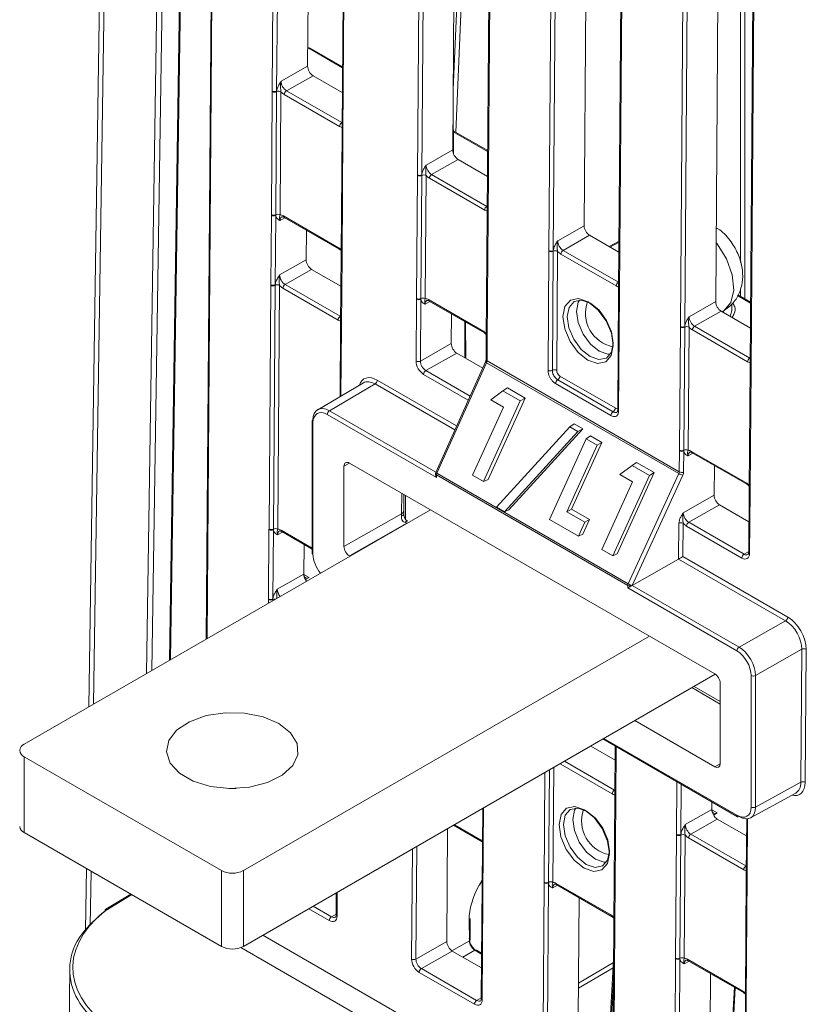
# Model space of a CAD drawing. Header units: millimetres. Extents: x 0 to 2100, y 0 to 1485.
# Tile 85 of 123: x 1283 to 1346, y 978 to 1057. Entities that reach past the tile are written whole.
import ezdxf

# ---------------------------------------------------------------- set-up
doc = ezdxf.new("R2010")
doc.units = ezdxf.units.MM
doc.header["$LTSCALE"] = 5

msp = doc.modelspace()

# ---------------------------------------------------------------- linework, layer by layer
at = {"color": 7, "linetype": 'Continuous', "lineweight": 15}
for p, q in [((1291.558, 1204.034), (1288.502, 1001.811)), ((1296.282, 1090.729), (1294.995, 1005.559)), ((1298.579, 1089.403), (1297.961, 1007.272)), ((1318.154, 1086.321), (1317.857, 1046.767)), ((1306.381, 1084.898), (1306.145, 1053.528)), ((1320.959, 1084.835), (1320.634, 1041.573)), ((1321.033, 1084.733), (1320.707, 1041.471)), ((1309.185, 1083.28), (1308.923, 1048.334)), ((1325.614, 1038.638), (1325.939, 1081.901)), ((1326.291, 1081.898), (1325.966, 1038.636)), ((1328.765, 1080.703), (1328.463, 1040.644)), ((1331.566, 1078.712), (1331.241, 1035.45)), ((1331.639, 1078.61), (1331.314, 1035.348)), ((1336.22, 1032.515), (1336.546, 1075.778)), ((1336.898, 1075.775), (1336.572, 1032.512)), ((1339.371, 1074.58), (1339.07, 1034.521)), ((1342.173, 1072.589), (1341.847, 1029.327)), ((1342.246, 1072.487), (1341.92, 1029.225)), ((1308.961, 1053.482), (1306.362, 1054.983)), ((1304.004, 1052.313), (1306.145, 1053.528)), ((1306.583, 1052.76), (1304.442, 1051.545)), ((1306.583, 1052.76), (1308.946, 1051.396)), ((1303.221, 1041.533), (1303.295, 1051.473)), ((1303.295, 1051.473), (1303.296, 1051.522)), ((1303.646, 1051.47), (1303.572, 1041.53)), ((1303.648, 1051.519), (1303.646, 1051.47)), ((1303.997, 1051.467), (1303.923, 1041.526)), ((1308.722, 1048.668), (1304.265, 1051.241)), ((1304.442, 1051.545), (1308.898, 1048.972)), ((1317.912, 1046.48), (1317.883, 1050.349)), ((1308.922, 1048.285), (1308.847, 1038.344)), ((1308.995, 1048.182), (1308.921, 1038.242)), ((1308.922, 1048.333), (1308.922, 1048.284)), ((1308.996, 1048.232), (1308.995, 1048.182)), ((1320.673, 1046.721), (1317.899, 1048.323)), ((1315.715, 1045.552), (1317.857, 1046.767)), ((1318.295, 1045.999), (1316.153, 1044.784)), ((1318.295, 1045.999), (1320.657, 1044.635)), ((1314.932, 1034.772), (1315.007, 1044.712)), ((1315.007, 1044.712), (1315.007, 1044.761)), ((1315.358, 1044.709), (1315.283, 1034.769)), ((1315.359, 1044.759), (1315.358, 1044.709)), ((1315.709, 1044.706), (1315.634, 1034.765)), ((1320.433, 1041.907), (1315.976, 1044.48)), ((1316.153, 1044.784), (1320.61, 1042.212)), ((1303.178, 1035.889), (1303.22, 1041.484)), ((1303.22, 1041.484), (1303.221, 1041.533)), ((1303.572, 1041.481), (1303.53, 1035.886)), ((1303.572, 1041.53), (1303.572, 1041.481)), ((1304.191, 1041.442), (1308.648, 1038.87)), ((1304.243, 1041.326), (1308.7, 1038.754)), ((1320.634, 1041.524), (1320.559, 1031.584)), ((1320.707, 1041.422), (1320.632, 1031.481)), ((1320.634, 1041.573), (1320.634, 1041.524)), ((1320.707, 1041.471), (1320.707, 1041.422)), ((1326.322, 1039.429), (1328.463, 1040.644)), ((1306.045, 1040.286), (1306.027, 1037.894)), ((1328.901, 1039.876), (1326.76, 1038.661)), ((1328.901, 1039.876), (1331.264, 1038.512)), ((1331.27, 1039.41), (1330.468, 1038.971)), ((1308.7, 1038.754), (1308.85, 1038.637)), ((1308.847, 1038.295), (1308.805, 1032.701)), ((1308.847, 1038.344), (1308.847, 1038.295)), ((1308.92, 1038.193), (1308.878, 1032.598)), ((1308.921, 1038.242), (1308.92, 1038.193)), ((1325.541, 1028.981), (1325.613, 1038.589)), ((1325.613, 1038.589), (1325.614, 1038.638)), ((1325.964, 1038.586), (1325.892, 1028.978)), ((1325.966, 1038.636), (1325.964, 1038.586)), ((1326.315, 1038.583), (1326.243, 1028.974)), ((1331.04, 1035.784), (1326.583, 1038.357)), ((1326.76, 1038.661), (1331.216, 1036.089)), ((1303.886, 1036.68), (1306.027, 1037.894)), ((1306.466, 1037.127), (1304.324, 1035.912)), ((1306.466, 1037.127), (1308.828, 1035.763)), ((1303.03, 1016.162), (1303.178, 1035.84)), ((1303.178, 1035.84), (1303.178, 1035.889)), ((1303.529, 1035.837), (1303.381, 1016.159)), ((1303.53, 1035.886), (1303.529, 1035.837)), ((1303.88, 1035.833), (1303.732, 1016.156)), ((1304.324, 1035.912), (1308.781, 1033.339)), ((1308.604, 1033.035), (1304.147, 1035.608)), ((1331.24, 1035.401), (1331.168, 1025.792)), ((1331.313, 1035.299), (1331.241, 1025.69)), ((1331.314, 1035.348), (1331.313, 1035.299)), ((1341.886, 1034.475), (1340.862, 1035.066)), ((1314.894, 1029.722), (1314.932, 1034.723)), ((1314.932, 1034.723), (1314.932, 1034.772)), ((1315.284, 1034.72), (1315.246, 1029.719)), ((1315.283, 1034.769), (1315.284, 1034.72)), ((1315.903, 1034.682), (1320.359, 1032.109)), ((1315.955, 1034.565), (1320.411, 1031.993)), ((1336.928, 1033.306), (1339.07, 1034.521)), ((1317.757, 1033.525), (1317.739, 1031.134)), ((1339.508, 1033.753), (1337.366, 1032.538)), ((1339.508, 1033.753), (1341.87, 1032.389)), ((1308.804, 1032.651), (1308.761, 1026.858)), ((1308.805, 1032.7), (1308.804, 1032.651)), ((1308.878, 1032.598), (1308.878, 1032.549)), ((1318.916, 1029.939), (1318.894, 1032.868)), ((1320.411, 1031.993), (1320.561, 1031.876)), ((1336.145, 1022.526), (1336.22, 1032.466)), ((1336.22, 1032.466), (1336.22, 1032.515)), ((1336.571, 1032.463), (1336.496, 1022.523)), ((1336.572, 1032.512), (1336.571, 1032.463)), ((1336.922, 1032.46), (1336.847, 1022.519)), ((1341.646, 1029.661), (1337.19, 1032.234)), ((1337.366, 1032.538), (1341.823, 1029.965)), ((1315.246, 1029.719), (1317.739, 1031.134)), ((1320.558, 1031.534), (1320.546, 1029.832)), ((1320.559, 1031.583), (1320.558, 1031.534)), ((1320.632, 1031.432), (1320.619, 1029.73)), ((1320.632, 1031.481), (1320.632, 1031.432)), ((1318.177, 1030.366), (1315.684, 1028.952)), ((1318.177, 1030.366), (1320.274, 1029.155)), ((1320.503, 1029.661), (1316.481, 1020.732)), ((1320.587, 1029.594), (1316.565, 1020.665)), ((1336.099, 1020.639), (1320.587, 1029.594)), ((1320.619, 1029.73), (1336.132, 1020.775)), ((1341.847, 1029.278), (1341.772, 1019.337)), ((1341.92, 1029.175), (1341.845, 1019.235)), ((1341.847, 1029.326), (1341.847, 1029.277)), ((1341.92, 1029.225), (1341.92, 1029.175)), ((1310.645, 1027.965), (1306.961, 1025.8)), ((1311.59, 1027.876), (1307.903, 1025.711)), ((1330.617, 1025.33), (1326.154, 1027.906)), ((1326.33, 1028.21), (1330.793, 1025.634)), ((1326.506, 1028.514), (1330.969, 1025.938)), ((1320.915, 1026.588), (1321.908, 1027.322)), ((1321.908, 1027.322), (1322.267, 1027.562)), ((1321.908, 1027.322), (1323.308, 1026.514)), ((1322.267, 1027.562), (1323.694, 1026.738)), ((1323.308, 1026.514), (1320.347, 1020.011)), ((1323.694, 1026.738), (1320.707, 1020.176)), ((1321.951, 1025.99), (1320.915, 1026.588)), ((1323.308, 1026.514), (1323.694, 1026.738)), ((1316.532, 1020.321), (1307.726, 1025.404)), ((1319.461, 1020.522), (1321.951, 1025.99)), ((1306.504, 1024.843), (1306.503, 1014.231)), ((1306.577, 1024.741), (1306.576, 1014.129)), ((1327.3, 1024.422), (1327.655, 1024.663)), ((1327.655, 1024.663), (1328.355, 1024.259)), ((1321.376, 1017.929), (1327.3, 1024.422)), ((1327.959, 1024.042), (1322.035, 1017.549)), ((1328.355, 1024.259), (1322.387, 1017.718)), ((1327.3, 1024.422), (1327.959, 1024.042)), ((1327.959, 1024.042), (1328.355, 1024.259)), ((1325.661, 1016.943), (1328.622, 1023.446)), ((1329.895, 1023.158), (1327.443, 1017.774)), ((1328.622, 1023.446), (1328.971, 1023.691)), ((1328.622, 1023.446), (1329.509, 1022.935)), ((1328.971, 1023.691), (1329.895, 1023.158)), ((1329.509, 1022.935), (1329.895, 1023.158)), ((1329.509, 1022.935), (1327.057, 1017.551)), ((1336.132, 1020.775), (1336.145, 1022.477)), ((1336.145, 1022.477), (1336.145, 1022.526)), ((1336.497, 1022.474), (1336.484, 1020.772)), ((1336.496, 1022.523), (1336.497, 1022.474)), ((1337.116, 1022.435), (1341.572, 1019.863)), ((1337.168, 1022.319), (1341.624, 1019.747)), ((1338.989, 1004.474), (1309.518, 1021.487)), ((1332.33, 1021.306), (1332.689, 1021.545)), ((1332.689, 1021.545), (1334.116, 1020.721)), ((1309.076, 1021.232), (1309.076, 1014.758)), ((1316.459, 1020.63), (1316.459, 1020.567)), ((1316.565, 1020.665), (1332.007, 1011.75)), ((1334.116, 1020.721), (1331.128, 1014.16)), ((1331.337, 1020.572), (1332.33, 1021.306)), ((1332.007, 1011.75), (1336.099, 1020.639)), ((1332.33, 1021.306), (1333.73, 1020.498)), ((1333.73, 1020.498), (1334.116, 1020.721)), ((1338.97, 1021.279), (1338.952, 1018.887)), ((1316.532, 1020.528), (1316.532, 1020.321)), ((1331.974, 1011.613), (1316.532, 1020.528)), ((1320.347, 1020.011), (1319.461, 1020.522)), ((1320.347, 1020.011), (1320.707, 1020.176)), ((1329.883, 1014.506), (1332.372, 1019.974)), ((1333.73, 1020.498), (1330.769, 1013.994)), ((1332.372, 1019.974), (1331.337, 1020.572)), ((1336.418, 1020.501), (1332.326, 1011.612)), ((1341.624, 1019.747), (1341.774, 1019.63)), ((1341.772, 1019.288), (1341.734, 1014.287)), ((1341.772, 1019.337), (1341.772, 1019.288)), ((1341.845, 1019.186), (1341.807, 1014.185)), ((1341.845, 1019.235), (1341.845, 1019.186)), ((1313.913, 1018.95), (1313.904, 1017.647)), ((1336.459, 1017.473), (1338.952, 1018.887)), ((1283.281, 998.797), (1316.052, 1017.715)), ((1322.035, 1017.549), (1321.376, 1017.929)), ((1322.035, 1017.549), (1322.387, 1017.718)), ((1327.057, 1017.551), (1327.443, 1017.774)), ((1327.057, 1017.551), (1328.508, 1016.713)), ((1327.443, 1017.774), (1328.894, 1016.937)), ((1339.39, 1018.12), (1336.897, 1016.706)), ((1339.39, 1018.12), (1341.753, 1016.756)), ((1309.076, 1014.758), (1313.724, 1017.394)), ((1327.999, 1015.593), (1325.661, 1016.943)), ((1328.508, 1016.713), (1327.999, 1015.593)), ((1328.894, 1016.937), (1328.358, 1015.759)), ((1328.508, 1016.713), (1328.894, 1016.937)), ((1336.897, 1016.706), (1341.36, 1014.129)), ((1302.987, 1010.519), (1303.029, 1016.113)), ((1303.029, 1016.113), (1303.03, 1016.162)), ((1303.381, 1016.111), (1303.339, 1010.516)), ((1303.381, 1016.159), (1303.381, 1016.111)), ((1304.052, 1015.956), (1306.503, 1014.541)), ((1314.162, 1016.626), (1309.517, 1013.992)), ((1336.079, 1013.739), (1336.101, 1016.63)), ((1336.453, 1016.627), (1336.433, 1013.941)), ((1341.183, 1013.825), (1336.721, 1016.401)), ((1327.999, 1015.593), (1328.358, 1015.759)), ((1305.855, 1014.915), (1305.837, 1012.524)), ((1330.769, 1013.994), (1329.883, 1014.506)), ((1309.517, 1013.992), (1309.56, 1013.968)), ((1330.769, 1013.994), (1331.128, 1014.16)), ((1332.328, 1011.611), (1336.079, 1013.739)), ((1344.708, 1008.757), (1336.079, 1013.739)), ((1336.433, 1013.941), (1344.885, 1009.062)), ((1303.695, 1011.309), (1305.837, 1012.524)), ((1306.275, 1012.253), (1305.965, 1012.084)), ((1331.974, 1011.406), (1331.974, 1011.613)), ((1340.78, 1006.323), (1331.974, 1011.406)), ((1332.326, 1011.612), (1332.326, 1011.61)), ((1332.328, 1011.611), (1340.957, 1006.629)), ((1302.987, 1010.469), (1302.987, 1010.519)), ((1303.339, 1010.516), (1303.338, 1010.466)), ((1340.957, 1006.629), (1344.708, 1008.757)), ((1333.729, 1007.51), (1300.959, 988.592)), ((1346.022, 1006.455), (1342.281, 1004.332)), ((1345.942, 995.721), (1346.022, 1006.455)), ((1346.374, 1006.452), (1346.294, 995.718)), ((1339.031, 1004.447), (1300.959, 982.468)), ((1341.93, 993.719), (1341.929, 1004.333)), ((1342.281, 1004.332), (1342.282, 993.718)), ((1337.321, 1003.46), (1339.431, 1002.242)), ((1339.431, 997.234), (1339.431, 1003.709)), ((1332.542, 1000.7), (1338.989, 996.979)), ((1329.966, 999.214), (1340.833, 992.941)), ((1330.955, 997.509), (1328.984, 998.647)), ((1330.964, 998.638), (1330.932, 994.446)), ((1283.281, 997.777), (1299.191, 988.592)), ((1283.281, 997.777), (1283.281, 991.653)), ((1300.373, 995.225), (1299.778, 995.225)), ((1342.282, 993.718), (1345.942, 995.721)), ((1330.932, 994.397), (1330.857, 984.457)), ((1330.932, 994.446), (1330.932, 994.397)), ((1341.88, 992.851), (1345.534, 994.851)), ((1320.273, 993.618), (1320.25, 990.58)), ((1331.005, 994.295), (1330.93, 984.355)), ((1331.005, 994.344), (1331.005, 994.295)), ((1338.766, 994.134), (1338.761, 993.517)), ((1336.62, 992.302), (1338.761, 993.517)), ((1339.199, 993.246), (1338.89, 993.077)), ((1317.911, 992.254), (1320.102, 990.989)), ((1339.199, 992.749), (1337.058, 991.535)), ((1341.562, 991.386), (1339.199, 992.749)), ((1341.572, 992.771), (1341.539, 988.323)), ((1283.281, 991.653), (1299.191, 982.468)), ((1317.444, 991.985), (1317.376, 982.862)), ((1335.837, 981.522), (1335.912, 991.462)), ((1335.912, 991.462), (1335.912, 991.512)), ((1336.262, 991.459), (1336.188, 981.519)), ((1336.264, 991.509), (1336.262, 991.459)), ((1336.613, 991.456), (1336.539, 981.516)), ((1341.338, 988.657), (1336.881, 991.23)), ((1337.058, 991.535), (1341.514, 988.962)), ((1320.102, 990.989), (1320.252, 990.873)), ((1320.25, 990.531), (1320.158, 978.262)), ((1320.323, 990.429), (1320.231, 978.16)), ((1320.25, 990.58), (1320.25, 990.531)), ((1320.323, 990.478), (1320.323, 990.429)), ((1288.304, 988.753), (1288.229, 983.776)), ((1299.191, 982.468), (1299.191, 988.592)), ((1300.959, 988.592), (1300.959, 982.468)), ((1341.538, 988.274), (1341.463, 978.334)), ((1341.611, 988.172), (1341.537, 978.232)), ((1341.539, 988.323), (1341.538, 988.274)), ((1341.612, 988.221), (1341.611, 988.172)), ((1320.025, 987.389), (1320.229, 987.75)), ((1325.137, 975.327), (1325.23, 987.596)), ((1325.23, 987.596), (1325.23, 987.645)), ((1325.582, 987.593), (1325.489, 975.325)), ((1325.581, 987.642), (1325.582, 987.593)), ((1326.201, 987.555), (1330.657, 984.982)), ((1326.253, 987.439), (1330.709, 984.866)), ((1291.878, 986.69), (1289.858, 985.463)), ((1308.459, 986.798), (1308.446, 985.023)), ((1328.055, 986.398), (1327.982, 976.739)), ((1330.709, 984.866), (1330.859, 984.75)), ((1319.194, 982.917), (1319.181, 984.62)), ((1319.266, 983.02), (1319.253, 984.723)), ((1330.856, 984.408), (1330.764, 972.139)), ((1330.93, 984.306), (1330.837, 972.037)), ((1330.857, 984.457), (1330.856, 984.408)), ((1330.93, 984.355), (1330.93, 984.306)), ((1314.883, 981.448), (1317.376, 982.862)), ((1317.814, 982.094), (1315.321, 980.68)), ((1317.814, 982.094), (1320.176, 980.731)), ((1320.185, 981.924), (1319.765, 982.166)), ((1330.833, 981.32), (1330.517, 975.959)), ((1335.744, 969.204), (1335.836, 981.473)), ((1335.836, 981.473), (1335.837, 981.522)), ((1336.188, 981.47), (1336.096, 969.202)), ((1336.188, 981.519), (1336.188, 981.47)), ((1336.807, 981.432), (1341.264, 978.859)), ((1336.859, 981.316), (1341.316, 978.743)), ((1286.949, 980.6), (1286.824, 968.943)), ((1319.607, 977.8), (1315.144, 980.376)), ((1315.321, 980.68), (1319.783, 978.104)), ((1338.662, 980.275), (1338.589, 970.616)), ((1340.577, 979.169), (1340.063, 970.448)), ((1341.316, 978.743), (1341.466, 978.626)), ((1341.463, 978.285), (1341.39, 968.561)), ((1341.463, 978.334), (1341.463, 978.285)), ((1341.537, 978.232), (1341.536, 978.183))]:
    msp.add_line(p, q, dxfattribs=at)
at = {"color": 8, "linetype": 'Continuous', "lineweight": 15}
for p, q in [((1291.925, 1203.553), (1288.879, 1002.029)), ((1293.157, 1004.498), (1294.48, 1092.041)), ((1294.897, 1091.548), (1293.585, 1004.745)), ((1296.356, 1090.686), (1295.07, 1005.603)), ((1298.653, 1089.36), (1298.035, 1007.315)), ((1303.296, 1051.522), (1303.559, 1086.528)), ((1303.91, 1086.325), (1303.648, 1051.519)), ((1315.007, 1044.761), (1315.308, 1084.678)), ((1315.661, 1084.882), (1315.359, 1044.759)), ((1309.259, 1083.237), (1308.996, 1048.232)), ((1341.073, 1037.692), (1341.073, 1073.597)), ((1341.427, 1073.393), (1341.427, 1034.74)), ((1317.893, 1051.636), (1318.57, 1067.07)), ((1318.924, 1067.059), (1318.097, 1048.209)), ((1306.241, 1054.972), (1306.156, 1054.925)), ((1308.961, 1053.402), (1306.241, 1054.972)), ((1308.898, 1048.972), (1308.927, 1048.99)), ((1320.672, 1046.641), (1317.899, 1048.241)), ((1320.61, 1042.212), (1320.639, 1042.229)), ((1304.305, 1041.291), (1303.919, 1041.079)), ((1331.27, 1039.329), (1330.54, 1038.93)), ((1331.216, 1036.089), (1331.245, 1036.106)), ((1341.885, 1034.395), (1340.828, 1035.005)), ((1341.073, 1034.944), (1341.073, 1035.556)), ((1316.016, 1034.53), (1315.631, 1034.319)), ((1308.781, 1033.339), (1308.81, 1033.356)), ((1339.592, 1033.704), (1339.739, 1033.789)), ((1308.878, 1032.549), (1308.835, 1026.902)), ((1318.843, 1029.981), (1318.821, 1032.91)), ((1341.823, 1029.965), (1341.852, 1029.983)), ((1319.109, 1026.568), (1315.507, 1028.647)), ((1315.684, 1028.952), (1319.255, 1026.891)), ((1318.025, 1024.161), (1311.59, 1027.876)), ((1311.766, 1028.181), (1318.17, 1024.484)), ((1307.903, 1025.711), (1316.49, 1020.753)), ((1337.23, 1022.284), (1336.844, 1022.072)), ((1309.514, 1021.49), (1309.076, 1021.232)), ((1313.724, 1017.394), (1313.737, 1019.052)), ((1314.05, 1018.871), (1314.036, 1016.953)), ((1304.114, 1015.92), (1303.728, 1015.709)), ((1304, 1016.072), (1306.503, 1014.627)), ((1314.162, 1016.626), (1314.191, 1016.641)), ((1314.164, 1016.626), (1314.162, 1016.626)), ((1341.36, 1014.129), (1341.734, 1014.349)), ((1305.837, 1012.506), (1306.275, 1012.253)), ((1302.985, 1010.172), (1302.987, 1010.469)), ((1303.338, 1010.466), (1303.337, 1010.375)), ((1339.431, 1002.039), (1337.146, 1003.358)), ((1330.04, 999.256), (1340.781, 993.055)), ((1331.037, 998.596), (1331.005, 994.344)), ((1326.002, 996.925), (1325.932, 987.639)), ((1330.731, 994.781), (1326.509, 997.218)), ((1326.861, 997.421), (1330.908, 995.085)), ((1338.989, 996.979), (1339.431, 997.22)), ((1325.23, 987.645), (1325.297, 996.518)), ((1325.649, 996.722), (1325.581, 987.642)), ((1335.912, 991.512), (1335.944, 995.763)), ((1336.294, 995.561), (1336.264, 991.509)), ((1330.908, 995.085), (1330.937, 995.102)), ((1320.347, 993.661), (1320.323, 990.478)), ((1338.761, 993.499), (1339.199, 993.246)), ((1317.986, 992.297), (1320.051, 991.105)), ((1341.646, 992.777), (1341.612, 988.221)), ((1314.951, 990.546), (1314.883, 981.448)), ((1314.531, 981.451), (1314.598, 990.342)), ((1341.514, 988.962), (1341.544, 988.979)), ((1288.675, 988.539), (1288.609, 984.155)), ((1319.985, 987.41), (1320.23, 987.843)), ((1326.314, 987.403), (1325.929, 987.192)), ((1291.952, 986.647), (1289.991, 985.456)), ((1308.534, 986.841), (1308.519, 984.921)), ((1306.591, 985.72), (1308.072, 984.865)), ((1307.895, 984.561), (1306.239, 985.516)), ((1308.072, 984.865), (1308.447, 985.085)), ((1302.527, 983.373), (1338.158, 962.804)), ((1317.78, 982.115), (1319.194, 982.917)), ((1338.158, 960.79), (1300.764, 982.377)), ((1319.643, 982.156), (1318.667, 981.602)), ((1320.185, 981.843), (1319.643, 982.156)), ((1328.003, 979.501), (1330.824, 981.158)), ((1336.921, 981.28), (1336.535, 981.069)), ((1330.799, 980.735), (1328, 979.091)), ((1330.822, 979.779), (1330.594, 975.915)), ((1340.654, 979.125), (1340.14, 970.404)), ((1319.783, 978.104), (1320.158, 978.324)), ((1341.536, 978.183), (1341.464, 968.604))]:
    msp.add_line(p, q, dxfattribs=at)
at = {"color": 8, "linetype": 'Continuous', "lineweight": 15, "flags": 128}
for points in [[(1339.739, 1033.789), (1340.297, 1034.445), (1340.527, 1035.452), (1340.4, 1036.685), (1339.931, 1037.985), (1339.18, 1039.187), (1339.106, 1039.28)], [(1329.672, 1030.519), (1328.966, 1031.091), (1328.37, 1031.902), (1327.974, 1032.828), (1327.84, 1033.73), (1327.987, 1034.469), (1328.086, 1034.645)], [(1330.568, 1030.271), (1330.38, 1030.274), (1329.672, 1030.519)], [(1329.363, 989.516), (1328.657, 990.087), (1328.061, 990.898), (1327.666, 991.825), (1327.531, 992.726), (1327.678, 993.465), (1327.778, 993.642)], [(1330.259, 989.267), (1330.072, 989.271), (1329.363, 989.516)]]:
    msp.add_lwpolyline(points, dxfattribs=at)
at = {"color": 7, "linetype": 'Continuous', "lineweight": 15, "flags": 128}
for points in [[(1328.757, 1029.789), (1327.98, 1030.417), (1327.325, 1031.308), (1326.891, 1032.326), (1326.743, 1033.317), (1326.904, 1034.13), (1327.35, 1034.64), (1328.013, 1034.77), (1328.792, 1034.5), (1329.568, 1033.872), (1330.223, 1032.981), (1330.658, 1031.963), (1330.806, 1030.972), (1330.644, 1030.16), (1330.198, 1029.649), (1329.535, 1029.519), (1328.757, 1029.789)], [(1328.966, 1034.395), (1328.255, 1034.641), (1327.649, 1034.522), (1327.242, 1034.056), (1327.095, 1033.315), (1327.23, 1032.41), (1327.627, 1031.48), (1328.225, 1030.666), (1328.933, 1030.093), (1329.644, 1029.847), (1330.249, 1029.966), (1330.657, 1030.432), (1330.804, 1031.173), (1330.669, 1032.078), (1330.272, 1033.008), (1329.674, 1033.821), (1328.966, 1034.395)], [(1313.902, 1017.341), (1313.9, 1017.326), (1313.89, 1017.311), (1313.875, 1017.296), (1313.853, 1017.282), (1313.825, 1017.269), (1313.792, 1017.256), (1313.753, 1017.244), (1313.709, 1017.233)], [(1314.016, 1016.695), (1314.048, 1016.727), (1314.078, 1016.754), (1314.107, 1016.776), (1314.133, 1016.792), (1314.156, 1016.804), (1314.177, 1016.809), (1314.195, 1016.809), (1314.209, 1016.803)], [(1303.832, 1000.456), (1302.558, 1000.999), (1301.063, 1001.301), (1299.48, 1001.335), (1297.951, 1001.098), (1296.61, 1000.612), (1295.577, 999.919), (1294.944, 999.081), (1294.766, 998.172), (1295.061, 997.274), (1295.801, 996.466), (1296.921, 995.82), (1298.321, 995.392), (1299.877, 995.222), (1301.45, 995.325), (1302.902, 995.69), (1304.102, 996.287), (1304.944, 997.061), (1305.354, 997.944), (1305.295, 998.857), (1304.772, 999.72), (1303.832, 1000.456)], [(1328.448, 988.785), (1327.672, 989.413), (1327.017, 990.304), (1326.582, 991.323), (1326.434, 992.314), (1326.596, 993.126), (1327.042, 993.636), (1327.705, 993.766), (1328.483, 993.497), (1329.259, 992.869), (1329.915, 991.978), (1330.349, 990.959), (1330.497, 989.968), (1330.336, 989.156), (1329.89, 988.646), (1329.227, 988.516), (1328.448, 988.785)], [(1328.657, 993.391), (1327.946, 993.637), (1327.341, 993.518), (1326.934, 993.053), (1326.786, 992.311), (1326.921, 991.406), (1327.318, 990.476), (1327.916, 989.663), (1328.625, 989.089), (1329.336, 988.843), (1329.941, 988.962), (1330.348, 989.428), (1330.496, 990.17), (1330.361, 991.074), (1329.964, 992.004), (1329.366, 992.818), (1328.657, 993.391)]]:
    msp.add_lwpolyline(points, dxfattribs=at)
at = {"color": 7, "linetype": 'Continuous', "lineweight": 15}
for centre, radius, start, end in [((1306.238, 1054.766), 0.25, 60.00269, 108.98213), ((1303.474, 1051.817), 0.388, 242.58674, 296.35936), ((1303.474, 1051.866), 0.388, 242.571, 296.56425), ((1303.819, 1051.122), 0.388, 62.58674, 116.35936), ((1304.649, 1051.221), 0.385, 122.62937, 177.08194), ((1309.106, 1048.648), 0.385, 122.62937, 177.08194), ((1315.186, 1045.105), 0.388, 242.571, 296.56425), ((1315.186, 1045.057), 0.388, 242.58674, 296.35936), ((1315.53, 1044.361), 0.388, 62.58674, 116.35936), ((1316.361, 1044.46), 0.385, 122.62937, 177.08194), ((1320.817, 1041.888), 0.385, 122.62937, 177.08194), ((1303.399, 1041.828), 0.388, 242.571, 296.56425), ((1303.399, 1041.877), 0.388, 242.58674, 296.35936), ((1303.744, 1041.182), 0.388, 62.58674, 116.35936), ((1325.792, 1038.934), 0.388, 242.58674, 296.35936), ((1325.792, 1038.982), 0.388, 242.571, 296.56425), ((1326.137, 1038.238), 0.388, 62.58674, 116.35936), ((1326.967, 1038.337), 0.385, 122.62937, 177.08194), ((1303.357, 1036.233), 0.388, 242.571, 296.56425), ((1303.356, 1036.184), 0.388, 242.58674, 296.35936), ((1303.701, 1035.489), 0.388, 62.58674, 116.35936), ((1304.532, 1035.588), 0.385, 122.62937, 177.08194), ((1331.424, 1035.765), 0.385, 122.62937, 177.08194), ((1315.111, 1035.116), 0.388, 242.58674, 296.35936), ((1315.11, 1035.067), 0.388, 242.571, 296.56425), ((1315.455, 1034.421), 0.388, 62.58674, 116.35936), ((1331.312, 1033.584), 2.754, 160.19326, 258.93144), ((1308.988, 1033.015), 0.385, 122.62937, 177.08194), ((1336.399, 1032.859), 0.388, 242.571, 296.56425), ((1336.399, 1032.81), 0.388, 242.58674, 296.35936), ((1336.743, 1032.115), 0.388, 62.58674, 116.35936), ((1337.574, 1032.214), 0.385, 122.62937, 177.08194), ((1315.073, 1030.066), 0.388, 242.571, 296.56425), ((1342.03, 1029.641), 0.385, 122.62937, 177.08194), ((1315.892, 1028.628), 0.385, 122.62937, 177.08194), ((1325.72, 1029.325), 0.388, 242.58674, 296.35936), ((1326.064, 1028.63), 0.388, 62.58674, 116.35936), ((1311.382, 1028.2), 0.385, 302.62937, 357.08194), ((1326.539, 1027.886), 0.385, 122.83642, 177.06574), ((1326.121, 1028.533), 0.385, 302.83642, 357.06574), ((1308.11, 1025.387), 0.384, 122.60548, 177.39452), ((1331.002, 1025.31), 0.385, 122.83642, 177.06574), ((1330.584, 1025.957), 0.385, 302.83642, 357.06574), ((1306.628, 1024.831), 0.125, 114.88108, 174.46915), ((1336.324, 1022.87), 0.388, 242.58674, 296.35936), ((1336.323, 1022.821), 0.388, 242.571, 296.56425), ((1336.669, 1022.175), 0.388, 62.58674, 116.35936), ((1316.709, 1020.63), 0.25, 155.75389, 179.99622), ((1316.872, 1020.519), 0.34, 154.54474, 178.57629), ((1336.832, 1021.893), 1.452, 239.68039, 253.43594), ((1336.311, 1021.119), 0.388, 242.571, 296.56425), ((1313.599, 1017.673), 0.306, 294.22475, 355.13574), ((1336.274, 1016.283), 0.388, 62.571, 116.56425), ((1337.105, 1016.382), 0.385, 122.62937, 177.08194), ((1303.208, 1016.457), 0.388, 242.571, 296.56425), ((1303.208, 1016.507), 0.388, 242.58674, 296.35936), ((1303.553, 1015.812), 0.388, 62.58674, 116.35936), ((1306.622, 1014.239), 0.12, 184.08635, 247.21626), ((1341.567, 1013.805), 0.385, 122.62937, 177.08194), ((1332.314, 1011.605), 0.34, 154.54474, 178.57629), ((1332.151, 1011.955), 0.385, 242.63806, 297.07837), ((1332.74, 1013.004), 1.452, 239.68039, 253.43594), ((1303.166, 1010.863), 0.388, 242.571, 296.56425), ((1303.166, 1010.814), 0.388, 242.58674, 296.35936), ((1344.501, 1009.081), 0.385, 302.62937, 357.08194), ((1341.164, 1006.306), 0.384, 122.60548, 177.39452), ((1346.196, 1006.108), 0.388, 62.5755, 116.56483), ((1342.106, 1004.675), 0.385, 242.64253, 297.07898), ((1283.475, 998.287), 0.546, 110.78342, 249.21658), ((1346.115, 995.374), 0.388, 62.5755, 116.56483), ((1331.115, 994.761), 0.385, 122.62937, 177.08194), ((1342.107, 994.061), 0.385, 242.64253, 297.07898), ((1331.004, 992.58), 2.754, 160.19326, 258.93144), ((1340.885, 993.053), 0.124, 245.36022, 304.60414), ((1283.541, 992.225), 0.629, 185.6948, 245.62534), ((1336.09, 991.856), 0.388, 242.571, 296.56425), ((1336.09, 991.807), 0.388, 242.58674, 296.35936), ((1336.435, 991.111), 0.388, 62.58674, 116.35936), ((1337.265, 991.211), 0.385, 122.62937, 177.08194), ((1341.722, 988.638), 0.385, 122.62937, 177.08194), ((1300.075, 990.298), 1.921, 242.60967, 297.39033), ((1320.505, 988.31), 1.039, 239.97993, 242.46141), ((1325.409, 987.99), 0.388, 242.58674, 296.35936), ((1325.408, 987.94), 0.388, 242.571, 296.56425), ((1325.753, 987.294), 0.388, 62.58674, 116.35936), ((1308.279, 984.541), 0.385, 122.62937, 177.08194), ((1319.127, 984.734), 0.126, 295.3999, 354.95201), ((1300.075, 984.174), 1.921, 242.60967, 297.39033), ((1314.709, 981.795), 0.388, 242.571, 296.56425), ((1336.015, 981.817), 0.388, 242.571, 296.56425), ((1336.015, 981.867), 0.388, 242.58674, 296.35936), ((1336.36, 981.171), 0.388, 62.58674, 116.35936), ((1315.528, 980.356), 0.385, 122.62937, 177.08194), ((1319.991, 977.78), 0.385, 122.62937, 177.08194)]:
    msp.add_arc(centre, radius, start, end, dxfattribs=at)
at = {"color": 8, "linetype": 'Continuous', "lineweight": 15}
for centre, radius, start, end in [((1306.159, 1054.846), 0.15, 57.04795, 91.06596), ((1306.311, 1054.871), 0.123, 65.15158, 124.81277), ((1309.041, 1048.293), 0.119, 183.88577, 247.38321), ((1309.042, 1048.342), 0.119, 183.86183, 247.40714), ((1304.315, 1041.428), 0.124, 173.24925, 234.77037), ((1320.753, 1041.581), 0.119, 183.86183, 247.40714), ((1320.753, 1041.532), 0.119, 183.88577, 247.38321), ((1308.772, 1038.855), 0.125, 173.2757, 234.48468), ((1308.966, 1038.353), 0.119, 183.88577, 247.38321), ((1308.966, 1038.303), 0.119, 183.8815, 247.40511), ((1331.359, 1035.409), 0.119, 183.88577, 247.38321), ((1331.36, 1035.458), 0.119, 183.86183, 247.40714), ((1316.026, 1034.667), 0.124, 173.24925, 234.77037), ((1308.924, 1032.659), 0.119, 183.88577, 247.38321), ((1308.924, 1032.709), 0.119, 183.86183, 247.40714), ((1320.483, 1032.094), 0.125, 173.2757, 234.48468), ((1320.678, 1031.542), 0.119, 183.8815, 247.40511), ((1320.678, 1031.592), 0.119, 183.88577, 247.38321), ((1320.632, 1029.737), 0.15, 210.28579, 252.4121), ((1320.665, 1029.841), 0.119, 183.86183, 247.40714), ((1341.969, 1029.337), 0.123, 184.84532, 246.42365), ((1341.969, 1029.288), 0.123, 184.86648, 246.4025), ((1331.287, 1025.801), 0.119, 183.88577, 247.38321), ((1306.627, 1024.854), 0.123, 185.03939, 246.26321), ((1337.239, 1022.421), 0.124, 173.24925, 234.77037), ((1316.582, 1020.64), 0.123, 185.04353, 246.26784), ((1316.625, 1020.826), 0.171, 213.04746, 249.65043), ((1341.696, 1019.848), 0.125, 173.2757, 234.48468), ((1341.894, 1019.348), 0.123, 184.86648, 246.4025), ((1341.894, 1019.299), 0.123, 184.90268, 246.41826), ((1304.124, 1016.057), 0.124, 173.24925, 234.77037), ((1341.856, 1014.298), 0.123, 184.84532, 246.42365), ((1303.509, 1010.122), 0.384, 82.5839, 116.39496), ((1331.051, 994.454), 0.119, 183.86183, 247.40714), ((1331.051, 994.405), 0.119, 183.88577, 247.38321), ((1340.901, 993.04), 0.12, 172.814, 235.87382), ((1320.171, 991.089), 0.121, 172.27254, 235.83653), ((1320.369, 990.588), 0.119, 183.88577, 247.38321), ((1320.369, 990.539), 0.119, 183.86183, 247.40714), ((1341.657, 988.282), 0.119, 183.88577, 247.38321), ((1341.658, 988.331), 0.119, 183.86183, 247.40714), ((1326.324, 987.54), 0.124, 173.24925, 234.77037), ((1308.565, 985.031), 0.119, 183.86183, 247.40714), ((1330.781, 984.968), 0.125, 173.2757, 234.48468), ((1330.976, 984.416), 0.119, 183.86183, 247.40714), ((1330.976, 984.465), 0.119, 183.88577, 247.38321), ((1319.14, 983.031), 0.126, 295.3999, 354.95201), ((1319.713, 982.054), 0.124, 65.39019, 124.57417), ((1336.927, 981.416), 0.121, 172.28264, 235.73698), ((1341.384, 978.843), 0.121, 172.27254, 235.83653), ((1320.277, 978.27), 0.119, 183.86183, 247.40714), ((1341.583, 978.342), 0.119, 183.88577, 247.38321), ((1341.582, 978.293), 0.119, 183.86183, 247.40714)]:
    msp.add_arc(centre, radius, start, end, dxfattribs=at)
at = {"color": 7, "linetype": 'Continuous', "lineweight": 15}
for centre, major_axis, ratio, start_param, end_param in [((1306.587, 1053.273), (-0.308, 0.544), 0.582442, 0.78992, 2.360641), ((1304.447, 1052.059), (-0.308, 0.544), 0.58649, 0.789937, 2.360657), ((1304.27, 1051.958), (-0.432, 0.761), 0.582442, 1.912279, 2.360641), ((1308.727, 1049.386), (-0.432, 0.761), 0.582353, 2.360715, 2.809077), ((1318.298, 1046.512), (-0.308, 0.544), 0.582442, 0.78992, 2.360641), ((1316.159, 1045.298), (-0.308, 0.544), 0.58649, 0.789937, 2.360657), ((1315.982, 1045.197), (-0.432, 0.761), 0.582442, 1.912279, 2.360641), ((1304.186, 1040.725), (-0.432, 0.761), 0.582353, 5.502308, 5.950669), ((1320.438, 1042.625), (-0.432, 0.761), 0.582353, 2.360715, 2.809077), ((1328.905, 1040.389), (-0.308, 0.544), 0.582442, 0.78992, 2.360641), ((1326.765, 1039.175), (-0.308, 0.544), 0.58649, 0.789937, 2.360657), ((1308.642, 1038.152), (-0.432, 0.761), 0.582442, 5.053872, 5.502233), ((1326.589, 1039.074), (-0.432, 0.761), 0.582442, 1.912279, 2.360641), ((1306.469, 1037.639), (-0.308, 0.544), 0.582442, 0.78992, 2.360641), ((1304.33, 1036.425), (-0.308, 0.544), 0.58649, 0.789937, 2.360657), ((1304.153, 1036.325), (-0.432, 0.761), 0.582442, 1.912279, 2.360641), ((1331.045, 1036.502), (-0.432, 0.761), 0.582353, 2.360715, 2.809077), ((1315.897, 1033.964), (-0.432, 0.761), 0.582353, 5.502308, 5.950669), ((1339.512, 1034.266), (-0.308, 0.544), 0.582442, 0.78992, 2.360641), ((1308.609, 1033.752), (-0.432, 0.761), 0.582353, 2.360715, 2.809077), ((1337.372, 1033.052), (-0.308, 0.544), 0.58649, 0.789937, 2.360657), ((1320.354, 1031.391), (-0.432, 0.761), 0.582442, 5.053872, 5.502233), ((1337.195, 1032.951), (-0.432, 0.761), 0.582442, 1.912279, 2.360641), ((1318.181, 1030.878), (-0.308, 0.544), 0.582442, 0.78992, 2.360641), ((1315.513, 1029.365), (-0.432, 0.761), 0.582442, 0.78992, 2.360641), ((1315.69, 1029.465), (-0.308, 0.544), 0.58649, 0.789937, 2.360657), ((1320.445, 1029.628), (0.122, 0.218), 0.567133, 4.869764, 5.480629), ((1341.652, 1030.379), (-0.432, 0.761), 0.582353, 2.360715, 2.809077), ((1326.508, 1028.821), (-0.185, 0.326), 0.582442, 0.78992, 2.360641), ((1311.753, 1026.438), (-1.048, 1.849), 0.582353, 5.502308, 6.778889), ((1311.577, 1026.338), (-0.922, 1.633), 0.582334, 5.503486, 6.293204), ((1307.903, 1024.18), (-0.939, 1.623), 0.578053, 5.497257, 7.067901), ((1307.726, 1024.078), (-0.812, 1.407), 0.577382, 5.49783, 7.068474), ((1337.111, 1021.718), (-0.432, 0.761), 0.582353, 5.502308, 5.950669), ((1309.518, 1020.977), (-0.312, 0.541), 0.577382, 5.49783, 7.068627), ((1335.952, 1020.676), (0.128, 0.215), 0.587457, 4.887074, 5.497939), ((1336.127, 1020.573), (0.253, 0.431), 0.582442, 4.882516, 5.493381), ((1316.709, 1020.423), (-0.177, 0.306), 0.577357, 0.785338, 1.570775), ((1341.567, 1019.145), (-0.432, 0.761), 0.582442, 5.053872, 5.502233), ((1339.394, 1018.632), (-0.308, 0.544), 0.582442, 0.78992, 2.360641), ((1313.919, 1016.644), (-0.005, 1.434), 0.01147, 0.796484, 1.063282), ((1336.903, 1017.219), (-0.308, 0.544), 0.58649, 0.789937, 2.360657), ((1314.533, 1017.347), (0.772, 0.441), 0.70312, 2.622366, 3.659414), ((1313.294, 1016.644), (0.377, 0.903), 0.229397, 5.514182, 5.780979), ((1314.533, 1017.347), (0.507, 0.381), 0.985038, 2.499824, 3.536872), ((1313.294, 1016.644), (0.972, -0.139), 0.223569, 0.499237, 0.766035), ((1303.995, 1015.354), (-0.432, 0.761), 0.582353, 5.502308, 5.950669), ((1336.726, 1017.119), (-0.432, 0.761), 0.582442, 1.912279, 2.360641), ((1309.518, 1014.502), (-0.312, 0.541), 0.577469, 0.78567, 2.356314), ((1307.725, 1013.465), (-0.812, 1.407), 0.577469, 0.785518, 1.872121), ((1336.256, 1013.841), (0.251, 0.144), 0.003849, 3.929151, 5.491221), ((1341.188, 1014.543), (-0.432, 0.761), 0.582353, 2.360715, 3.931436), ((1306.282, 1012.768), (0.317, 0.539), 0.582442, 2.351788, 3.913858), ((1306.279, 1012.269), (-0.308, 0.544), 0.582442, 0.78992, 1.849651), ((1332.151, 1011.508), (0.25, 0.144), 0.000103, 0.929485, 2.356173), ((1332.328, 1011.406), (0.127, 0.216), 0.582442, 0.789719, 0.798445), ((1344.695, 1007.219), (-0.925, 1.631), 0.583791, 3.931595, 5.502239), ((1344.871, 1007.319), (-1.048, 1.848), 0.582442, 3.931589, 5.502233), ((1340.78, 1004.996), (-0.812, 1.407), 0.577382, 3.927186, 5.49783), ((1340.957, 1005.098), (-0.936, 1.625), 0.576709, 3.927777, 5.498421), ((1338.989, 1003.964), (-0.312, 0.541), 0.577382, 3.927034, 5.49783), ((1338.989, 997.489), (-0.312, 0.541), 0.577294, 2.356466, 3.92711), ((1344.615, 996.486), (-0.928, 1.629), 0.582346, 3.131573, 3.930333), ((1330.736, 995.498), (-0.432, 0.761), 0.582353, 2.360715, 2.809077), ((1340.781, 994.382), (-0.812, 1.408), 0.577294, 2.356466, 3.927262), ((1340.958, 994.484), (-0.933, 1.627), 0.577985, 2.358185, 3.928981), ((1339.203, 993.262), (-0.308, 0.544), 0.582442, 0.78992, 2.360641), ((1339.207, 993.761), (0.317, 0.539), 0.582442, 2.351788, 3.913858), ((1337.063, 992.048), (-0.308, 0.544), 0.58649, 0.789937, 2.360657), ((1336.887, 991.948), (-0.432, 0.761), 0.582442, 1.912279, 2.360641), ((1320.045, 990.388), (-0.432, 0.761), 0.582442, 5.053872, 5.502233), ((1341.343, 989.375), (-0.432, 0.761), 0.582353, 2.360715, 2.809077), ((1321.985, 986.296), (1.974, 3.479), 0.572278, 1.575192, 2.36059), ((1326.195, 986.837), (-0.432, 0.761), 0.582353, 5.502308, 5.950669), ((1299.933, 980.879), (12.737, 0.196), 0.587275, 2.486384, 3.917956), ((1307.901, 985.278), (-0.432, 0.761), 0.582353, 2.360715, 3.931436), ((1330.652, 984.265), (-0.432, 0.761), 0.582442, 5.053872, 5.502233), ((1317.818, 982.607), (-0.308, 0.544), 0.582442, 0.78992, 2.360641), ((1319.811, 982.765), (-0.443, 0.755), 0.572454, 0.781414, 2.352134), ((1319.634, 982.661), (-0.32, 0.537), 0.564438, 0.778321, 2.349041), ((1315.15, 981.093), (-0.432, 0.761), 0.582442, 0.78992, 2.360641), ((1315.326, 981.194), (-0.308, 0.544), 0.58649, 0.789937, 2.360657), ((1336.802, 980.714), (-0.432, 0.761), 0.582353, 5.502308, 5.950669), ((1341.258, 978.142), (-0.432, 0.761), 0.582442, 5.053872, 5.502233), ((1319.612, 978.517), (-0.432, 0.761), 0.582353, 2.360715, 3.931436)]:
    msp.add_ellipse(centre, major_axis=major_axis, ratio=ratio, start_param=start_param, end_param=end_param, dxfattribs=at)
at = {"color": 8, "linetype": 'Continuous', "lineweight": 15}
for centre, major_axis, ratio, start_param, end_param in [((1304.363, 1040.825), (-0.312, 0.542), 0.582321, 6.272393, 7.069493), ((1316.074, 1034.064), (-0.312, 0.542), 0.582321, 6.272393, 7.069493), ((1330.971, 1026.245), (-0.185, 0.326), 0.582353, 2.360715, 3.212762), ((1337.287, 1021.818), (-0.312, 0.542), 0.582321, 6.272393, 7.069493), ((1304.172, 1015.455), (-0.312, 0.542), 0.582321, 6.272393, 7.069493), ((1341.365, 1014.643), (-0.305, 0.546), 0.582285, 2.36425, 3.154505), ((1304.139, 1011.055), (-0.308, 0.544), 0.58649, 0.789937, 1.880606), ((1344.791, 996.586), (-1.048, 1.849), 0.582353, 2.645888, 3.931512), ((1326.372, 986.938), (-0.312, 0.542), 0.582321, 6.272393, 7.069493), ((1299.933, 980.879), (12.737, 0.196), 0.587275, 2.457314, 2.486384), ((1308.077, 985.378), (-0.305, 0.546), 0.582285, 2.36425, 3.154505), ((1336.979, 980.815), (-0.312, 0.542), 0.582321, 6.272393, 7.069493), ((1319.789, 978.618), (-0.305, 0.546), 0.582285, 2.36425, 3.154505)]:
    msp.add_ellipse(centre, major_axis=major_axis, ratio=ratio, start_param=start_param, end_param=end_param, dxfattribs=at)
at = {"color": 7, "linetype": 'Continuous', "lineweight": 15}
for points, knots in [([(1303.648, 1051.519), (1303.657, 1051.577), (1303.68, 1051.724), (1303.789, 1051.969), (1303.91, 1052.168), (1303.983, 1052.28), (1304.003, 1052.311), (1304.004, 1052.313)], [0, 0, 0, 0, 0.217183, 0.553026, 0.876986, 0.994449, 1, 1, 1, 1]), ([(1304.004, 1052.313), (1304.003, 1052.311), (1303.993, 1052.273), (1303.965, 1052.137), (1303.955, 1051.909), (1303.965, 1051.66), (1303.988, 1051.522), (1303.997, 1051.467)], [0, 0, 0, 0, 0.006601, 0.146171, 0.501239, 0.799231, 1, 1, 1, 1]), ([(1315.359, 1044.759), (1315.368, 1044.816), (1315.391, 1044.963), (1315.501, 1045.208), (1315.621, 1045.407), (1315.694, 1045.52), (1315.714, 1045.551), (1315.715, 1045.552)], [0, 0, 0, 0, 0.2171826, 0.5530263, 0.8769859, 0.9944494, 1, 1, 1, 1]), ([(1315.715, 1045.552), (1315.715, 1045.55), (1315.705, 1045.512), (1315.677, 1045.376), (1315.667, 1045.148), (1315.676, 1044.899), (1315.699, 1044.761), (1315.709, 1044.706)], [0, 0, 0, 0, 0.006601, 0.146171, 0.501239, 0.799231, 1, 1, 1, 1]), ([(1303.919, 1041.079), (1303.918, 1041.08), (1303.899, 1041.089), (1303.827, 1041.12), (1303.708, 1041.186), (1303.602, 1041.311), (1303.581, 1041.433), (1303.572, 1041.481)], [0, 0, 0, 0, 0.005551, 0.123014, 0.446974, 0.782817, 1, 1, 1, 1]), ([(1303.919, 1041.079), (1303.919, 1041.081), (1303.909, 1041.108), (1303.883, 1041.198), (1303.876, 1041.314), (1303.887, 1041.408), (1303.912, 1041.492), (1303.923, 1041.526)], [0, 0, 0, 0, 0.0066012, 0.1461709, 0.5012392, 0.7992313, 1, 1, 1, 1]), ([(1304.056, 1041.367), (1304.059, 1041.369), (1304.07, 1041.378), (1304.122, 1041.383), (1304.206, 1041.344), (1304.243, 1041.326)], [0, 0, 0, 0, 0.202416, 0.650348, 1, 1, 1, 1]), ([(1339.795, 1033.823), (1340.072, 1034.043), (1340.608, 1034.466), (1341.076, 1035.366), (1341.281, 1036.326), (1341.223, 1037.36), (1340.889, 1038.461), (1340.228, 1039.526), (1339.6, 1040.233), (1339.161, 1040.448), (1339.115, 1040.471)], [0, 0, 0, 0, 0.134712, 0.259838, 0.382508, 0.512137, 0.655521, 0.811, 0.979936, 1, 1, 1, 1]), ([(1325.966, 1038.636), (1325.975, 1038.693), (1325.998, 1038.84), (1326.107, 1039.085), (1326.228, 1039.284), (1326.301, 1039.397), (1326.321, 1039.427), (1326.322, 1039.429)], [0, 0, 0, 0, 0.217183, 0.553026, 0.876986, 0.994449, 1, 1, 1, 1]), ([(1326.322, 1039.429), (1326.321, 1039.427), (1326.311, 1039.389), (1326.283, 1039.253), (1326.273, 1039.025), (1326.283, 1038.776), (1326.306, 1038.638), (1326.315, 1038.583)], [0, 0, 0, 0, 0.006601, 0.146171, 0.501239, 0.799231, 1, 1, 1, 1]), ([(1303.53, 1035.886), (1303.539, 1035.944), (1303.562, 1036.091), (1303.671, 1036.336), (1303.792, 1036.535), (1303.865, 1036.647), (1303.885, 1036.678), (1303.886, 1036.68)], [0, 0, 0, 0, 0.2171826, 0.5530263, 0.8769859, 0.9944494, 1, 1, 1, 1]), ([(1303.886, 1036.68), (1303.886, 1036.678), (1303.876, 1036.639), (1303.847, 1036.504), (1303.838, 1036.276), (1303.847, 1036.026), (1303.87, 1035.889), (1303.88, 1035.833)], [0, 0, 0, 0, 0.006601, 0.146171, 0.501239, 0.799231, 1, 1, 1, 1]), ([(1331.241, 1035.45), (1331.241, 1035.438), (1331.24, 1035.421), (1331.24, 1035.405), (1331.24, 1035.401)], [0, 0, 0, 0, 0.735132, 1, 1, 1, 1]), ([(1315.631, 1034.319), (1315.63, 1034.319), (1315.61, 1034.328), (1315.538, 1034.36), (1315.419, 1034.425), (1315.313, 1034.55), (1315.292, 1034.672), (1315.284, 1034.72)], [0, 0, 0, 0, 0.0055506, 0.1230141, 0.4469737, 0.7828174, 1, 1, 1, 1]), ([(1315.631, 1034.319), (1315.63, 1034.32), (1315.621, 1034.347), (1315.594, 1034.437), (1315.587, 1034.553), (1315.599, 1034.647), (1315.624, 1034.731), (1315.634, 1034.765)], [0, 0, 0, 0, 0.006601, 0.146171, 0.501239, 0.799231, 1, 1, 1, 1]), ([(1315.767, 1034.606), (1315.771, 1034.608), (1315.781, 1034.617), (1315.833, 1034.622), (1315.918, 1034.583), (1315.955, 1034.565)], [0, 0, 0, 0, 0.202416, 0.650348, 1, 1, 1, 1]), ([(1340.36, 1034.224), (1340.362, 1034.236), (1340.365, 1034.269), (1340.346, 1034.298), (1340.334, 1034.316)], [0, 0, 0, 0, 0.385378, 1, 1, 1, 1]), ([(1336.572, 1032.512), (1336.581, 1032.57), (1336.605, 1032.717), (1336.714, 1032.962), (1336.835, 1033.161), (1336.907, 1033.273), (1336.927, 1033.304), (1336.928, 1033.306)], [0, 0, 0, 0, 0.217183, 0.553026, 0.876986, 0.994449, 1, 1, 1, 1]), ([(1336.928, 1033.306), (1336.928, 1033.304), (1336.918, 1033.266), (1336.89, 1033.13), (1336.88, 1032.902), (1336.889, 1032.653), (1336.913, 1032.515), (1336.922, 1032.46)], [0, 0, 0, 0, 0.006601, 0.146171, 0.501239, 0.799231, 1, 1, 1, 1]), ([(1320.546, 1029.832), (1320.545, 1029.821), (1320.544, 1029.792), (1320.531, 1029.732), (1320.512, 1029.684), (1320.503, 1029.661)], [0, 0, 0, 0, 0.247765, 0.653864, 1, 1, 1, 1]), ([(1326.154, 1027.906), (1326.115, 1027.931), (1326.007, 1028.001), (1325.853, 1028.16), (1325.708, 1028.373), (1325.6, 1028.608), (1325.546, 1028.821), (1325.542, 1028.942), (1325.541, 1028.981)], [0, 0, 0, 0, 0.121117, 0.335616, 0.500056, 0.684519, 0.899008, 1, 1, 1, 1]), ([(1325.892, 1028.978), (1325.893, 1028.95), (1325.896, 1028.864), (1325.934, 1028.712), (1326.012, 1028.544), (1326.115, 1028.391), (1326.225, 1028.278), (1326.302, 1028.228), (1326.33, 1028.21)], [0, 0, 0, 0, 0.100993, 0.315482, 0.499944, 0.664383, 0.878882, 1, 1, 1, 1]), ([(1331.241, 1025.69), (1331.239, 1025.646), (1331.231, 1025.524), (1331.17, 1025.38), (1331.057, 1025.275), (1330.908, 1025.233), (1330.752, 1025.26), (1330.65, 1025.313), (1330.617, 1025.33)], [0, 0, 0, 0, 0.121117, 0.335616, 0.500056, 0.684519, 0.899008, 1, 1, 1, 1]), ([(1331.168, 1025.793), (1331.163, 1025.746), (1331.153, 1025.653), (1331.123, 1025.613), (1331.111, 1025.609), (1331.106, 1025.607)], [0, 0, 0, 0, 0.399612, 0.795838, 1, 1, 1, 1]), ([(1336.844, 1022.072), (1336.843, 1022.073), (1336.823, 1022.082), (1336.751, 1022.113), (1336.633, 1022.179), (1336.526, 1022.304), (1336.505, 1022.426), (1336.497, 1022.474)], [0, 0, 0, 0, 0.005551, 0.123014, 0.446974, 0.782817, 1, 1, 1, 1]), ([(1336.844, 1022.072), (1336.843, 1022.074), (1336.834, 1022.101), (1336.807, 1022.191), (1336.8, 1022.307), (1336.812, 1022.401), (1336.837, 1022.485), (1336.847, 1022.519)], [0, 0, 0, 0, 0.006601, 0.146171, 0.501239, 0.799231, 1, 1, 1, 1]), ([(1336.981, 1022.36), (1336.984, 1022.362), (1336.994, 1022.371), (1337.046, 1022.376), (1337.131, 1022.337), (1337.168, 1022.319)], [0, 0, 0, 0, 0.202416, 0.650348, 1, 1, 1, 1]), ([(1336.101, 1016.63), (1336.109, 1016.704), (1336.127, 1016.866), (1336.245, 1017.129), (1336.365, 1017.328), (1336.438, 1017.441), (1336.458, 1017.472), (1336.459, 1017.473)], [0, 0, 0, 0, 0.2654415, 0.5805812, 0.8845694, 0.9947916, 1, 1, 1, 1]), ([(1336.459, 1017.473), (1336.459, 1017.471), (1336.449, 1017.433), (1336.421, 1017.297), (1336.411, 1017.069), (1336.42, 1016.82), (1336.443, 1016.682), (1336.453, 1016.627)], [0, 0, 0, 0, 0.006601, 0.146171, 0.501239, 0.799231, 1, 1, 1, 1]), ([(1303.728, 1015.709), (1303.727, 1015.709), (1303.708, 1015.718), (1303.636, 1015.75), (1303.517, 1015.816), (1303.411, 1015.94), (1303.39, 1016.063), (1303.381, 1016.111)], [0, 0, 0, 0, 0.005551, 0.123014, 0.446974, 0.782817, 1, 1, 1, 1]), ([(1303.728, 1015.709), (1303.728, 1015.71), (1303.718, 1015.738), (1303.692, 1015.827), (1303.685, 1015.944), (1303.696, 1016.037), (1303.722, 1016.122), (1303.732, 1016.156)], [0, 0, 0, 0, 0.006601, 0.146171, 0.501239, 0.799231, 1, 1, 1, 1]), ([(1303.865, 1015.996), (1303.868, 1015.999), (1303.879, 1016.008), (1303.931, 1016.013), (1304.015, 1015.973), (1304.052, 1015.956)], [0, 0, 0, 0, 0.202416, 0.650348, 1, 1, 1, 1]), ([(1341.734, 1014.287), (1341.73, 1014.243), (1341.721, 1014.153), (1341.69, 1014.109), (1341.678, 1014.104), (1341.673, 1014.102)], [0, 0, 0, 0, 0.373246, 0.763726, 1, 1, 1, 1]), ([(1303.339, 1010.516), (1303.348, 1010.574), (1303.371, 1010.721), (1303.481, 1010.965), (1303.601, 1011.164), (1303.674, 1011.277), (1303.694, 1011.308), (1303.695, 1011.309)], [0, 0, 0, 0, 0.217183, 0.553026, 0.876986, 0.994449, 1, 1, 1, 1]), ([(1336.264, 991.509), (1336.273, 991.567), (1336.296, 991.714), (1336.405, 991.958), (1336.526, 992.157), (1336.599, 992.27), (1336.619, 992.301), (1336.62, 992.302)], [0, 0, 0, 0, 0.217183, 0.553026, 0.876986, 0.994449, 1, 1, 1, 1]), ([(1336.613, 991.456), (1336.604, 991.511), (1336.581, 991.649), (1336.571, 991.898), (1336.581, 992.126), (1336.609, 992.262), (1336.619, 992.3), (1336.62, 992.302)], [0, 0, 0, 0, 0.200769, 0.498761, 0.853829, 0.993399, 1, 1, 1, 1]), ([(1325.929, 987.192), (1325.928, 987.192), (1325.908, 987.201), (1325.836, 987.233), (1325.717, 987.299), (1325.611, 987.423), (1325.59, 987.545), (1325.582, 987.593)], [0, 0, 0, 0, 0.005551, 0.123014, 0.446974, 0.782817, 1, 1, 1, 1]), ([(1325.929, 987.192), (1325.928, 987.193), (1325.919, 987.22), (1325.892, 987.31), (1325.885, 987.427), (1325.897, 987.52), (1325.922, 987.605), (1325.932, 987.639)], [0, 0, 0, 0, 0.006601, 0.146171, 0.501239, 0.799231, 1, 1, 1, 1]), ([(1326.065, 987.479), (1326.069, 987.482), (1326.079, 987.49), (1326.131, 987.496), (1326.216, 987.456), (1326.253, 987.439)], [0, 0, 0, 0, 0.202416, 0.650348, 1, 1, 1, 1]), ([(1290.753, 975.195), (1290.636, 975.264), (1290.053, 975.61), (1288.696, 976.608), (1287.197, 978.474), (1286.735, 980.993), (1287.623, 983.431), (1289.124, 984.751), (1289.807, 985.351)], [0, 0, 0, 0, 0.026443, 0.13251, 0.34663, 0.577193, 0.807783, 1, 1, 1, 1]), ([(1289.991, 985.456), (1289.988, 985.457), (1289.975, 985.464), (1289.941, 985.476), (1289.892, 985.48), (1289.844, 985.459), (1289.812, 985.416), (1289.809, 985.373), (1289.807, 985.351)], [0, 0, 0, 0, 0.028565, 0.136354, 0.352523, 0.568431, 0.784214, 1, 1, 1, 1]), ([(1308.446, 985.023), (1308.442, 984.979), (1308.433, 984.889), (1308.402, 984.844), (1308.39, 984.84), (1308.385, 984.838)], [0, 0, 0, 0, 0.373246, 0.763726, 1, 1, 1, 1]), ([(1336.535, 981.069), (1336.534, 981.069), (1336.515, 981.078), (1336.443, 981.11), (1336.324, 981.176), (1336.218, 981.3), (1336.197, 981.422), (1336.188, 981.47)], [0, 0, 0, 0, 0.005551, 0.123014, 0.446974, 0.782817, 1, 1, 1, 1]), ([(1336.539, 981.516), (1336.529, 981.482), (1336.504, 981.397), (1336.492, 981.304), (1336.499, 981.187), (1336.525, 981.097), (1336.535, 981.07), (1336.535, 981.069)], [0, 0, 0, 0, 0.2007687, 0.4987608, 0.8538291, 0.9933988, 1, 1, 1, 1]), ([(1336.672, 981.356), (1336.675, 981.359), (1336.686, 981.367), (1336.738, 981.373), (1336.822, 981.333), (1336.859, 981.316)], [0, 0, 0, 0, 0.202416, 0.650348, 1, 1, 1, 1]), ([(1320.158, 978.262), (1320.153, 978.218), (1320.145, 978.128), (1320.113, 978.083), (1320.101, 978.079), (1320.097, 978.077)], [0, 0, 0, 0, 0.373246, 0.763726, 1, 1, 1, 1])]:
    msp.add_open_spline(points, degree=3, knots=knots, dxfattribs=at)
at = {"color": 8, "linetype": 'Continuous', "lineweight": 15}
for points, knots in [([(1340.242, 1033.329), (1340.283, 1033.451), (1340.388, 1033.758), (1340.37, 1034.049), (1340.36, 1034.224)], [0, 0, 0, 0, 0.39843, 1, 1, 1, 1]), ([(1340.445, 1034.419), (1340.507, 1034.316), (1340.675, 1034.036), (1340.622, 1033.619), (1340.465, 1033.339), (1340.406, 1033.234)], [0, 0, 0, 0, 0.26605, 0.725474, 1, 1, 1, 1]), ([(1339.658, 1033.666), (1339.66, 1033.678), (1339.671, 1033.739), (1339.709, 1033.767), (1339.739, 1033.789)], [0, 0, 0, 0, 0.1966699, 1, 1, 1, 1]), ([(1330.793, 1025.634), (1330.816, 1025.621), (1330.889, 1025.583), (1330.999, 1025.568), (1331.081, 1025.58), (1331.108, 1025.605), (1331.108, 1025.605)], [0, 0, 0, 0, 0.200217, 0.62544, 0.991131, 1, 1, 1, 1]), ([(1303.695, 1011.309), (1303.695, 1011.307), (1303.685, 1011.269), (1303.656, 1011.133), (1303.648, 1010.906), (1303.653, 1010.692), (1303.669, 1010.589), (1303.673, 1010.569)], [0, 0, 0, 0, 0.0075632, 0.1674717, 0.5742824, 0.9156996, 1, 1, 1, 1])]:
    msp.add_open_spline(points, degree=3, knots=knots, dxfattribs=at)

doc.saveas('drawing.dxf')
